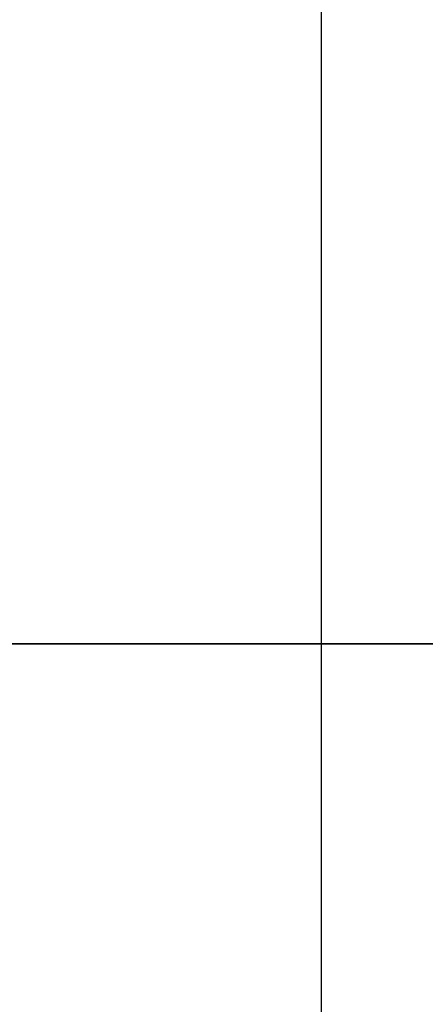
# Model space of a CAD drawing. Header units: millimetres. Extents: x -398 to 387, y -563 to 552.
# Tile 5 of 256: x -332.899 to -332.026, y -547.776 to -545.656. Entities that reach past the tile are written whole.
import ezdxf

# ---------------------------------------------------------------- set-up
doc = ezdxf.new("R2010")
doc.units = ezdxf.units.MM
doc.layers.add('Livello 01', color=7, linetype='Continuous')

# ---------------------------------------------------------------- blocks, each defined once
blk = doc.blocks.new('MMFTT08X23')
at = {"layer": 'Livello 01', "color": 254, "true_color": 0xcad1ee, "extrusion": (0, -1, 0)}
blk.add_arc((0, 0, -15.375), 4, 90, 225, dxfattribs=at)

msp = doc.modelspace()

# ---------------------------------------------------------------- linework, layer by layer
at = {"layer": 'Livello 01', "color": 254, "true_color": 0xcad1ee}
for p, q in [((-332.25, -537, -137.5), (-332.25, -548, -137.5)), ((-332.25, -537, 148.5), (-332.25, -548, 148.5))]:
    msp.add_line(p, q, dxfattribs=at)
for points in [[(-393, -547, -179.5), (382, -547, -179.5)], [(382, -547, 190.5), (-393, -547, 190.5)]]:
    msp.add_open_spline(points, degree=1, dxfattribs=at)

# ---------------------------------------------------------------- block references
at = {"layer": 'Livello 01', "extrusion": (-0.9751, 0, 0.221765), "rotation": 90}
msp.add_blockref('MMFTT08X23', (563, -206.8152, 289.3401), dxfattribs=at)

doc.saveas('drawing.dxf')
